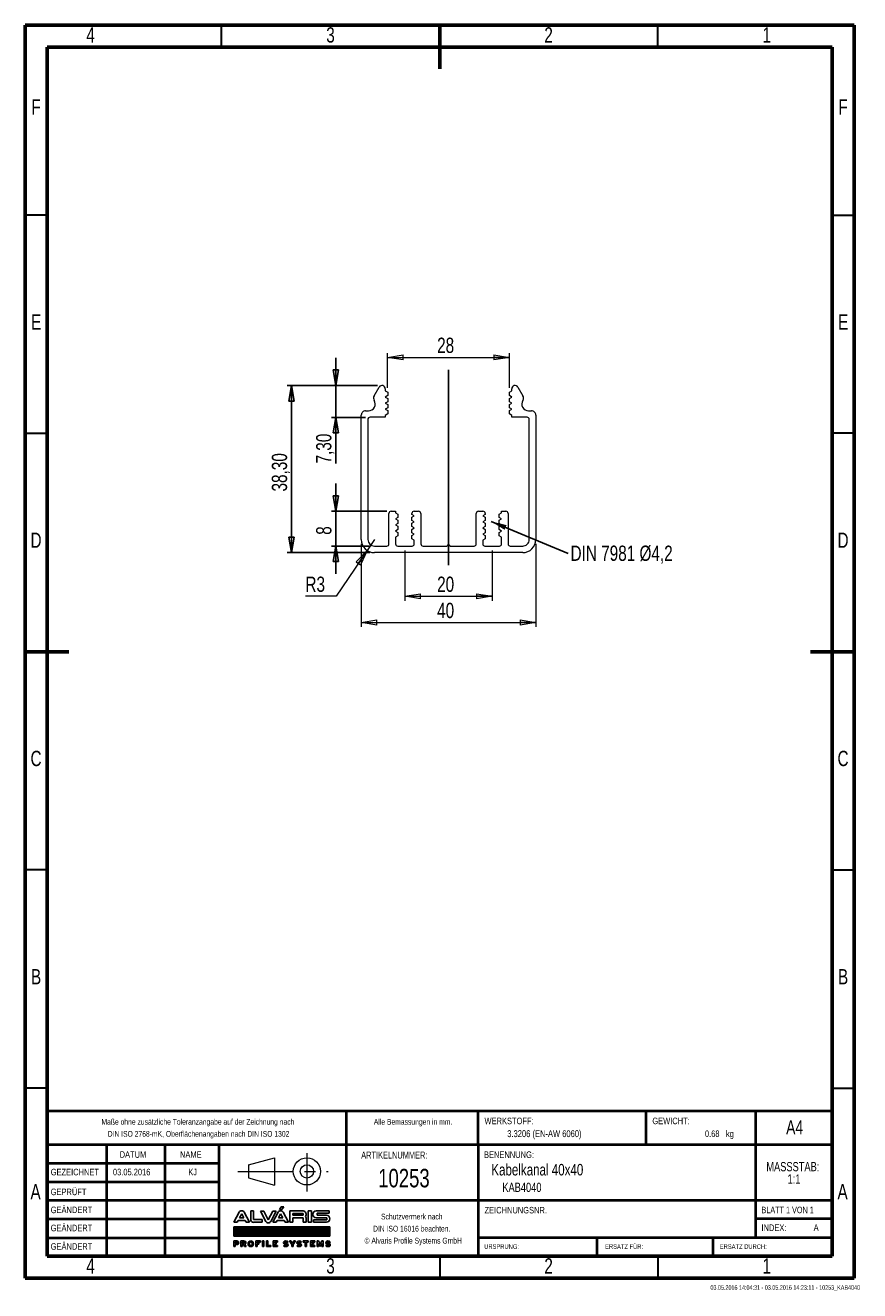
# Model space of a CAD drawing. Header units: millimetres. Extents: x 15 to 206, y 2 to 292.
import ezdxf

# ---------------------------------------------------------------- set-up
doc = ezdxf.new("R2010")
doc.units = ezdxf.units.MM
doc.header["$PDSIZE"] = -1
doc.linetypes.add('CENTERX2', pattern=[20.32, 12.7, -2.54, 2.54, -2.54])
doc.layers.add('FORMAT', color=8, linetype='Continuous')
doc.layers.add('SLD-0', color=179, linetype='Continuous')
doc.styles.add('SLDTEXTSTYLE0', font='TXT', dxfattribs={"width": 0.75})
doc.styles.add('SLDTEXTSTYLE1', font='TXT', dxfattribs={"width": 0.692308})
doc.styles.add('SLDTEXTSTYLE2', font='TXT', dxfattribs={"width": 0.7})
doc.dimstyles.new('SLDDIMSTYLE0', dxfattribs={"dimtxt": 3.5, "dimasz": 3.556, "dimexe": 0, "dimexo": 0.0625, "dimgap": 0.875, "dimtad": 1, "dimrnd": 1e-09, "dimzin": 12, "dimdsep": 46, "dimtxsty": 'SLDTEXTSTYLE0', "dimblk1": 'CLOSED', "dimblk2": 'CLOSED', "dimsah": 1, "dimcen": 0.09, "dimadec": 0, "dimazin": 3, "dimtfac": 1, "dimtofl": 0, "dimtmove": 0, "dimatfit": 3, "dimldrblk": 'CLOSED', "dimfxl": 1, "dimfrac": 2, "dimtolj": 1, "dimtzin": 12, "dimarcsym": 0})
doc.dimstyles.new('SLDDIMSTYLE1', dxfattribs={"dimtxt": 3.5, "dimasz": 3.556, "dimexe": 0, "dimexo": 0.0625, "dimgap": 0.875, "dimtad": 1, "dimrnd": 1e-09, "dimzin": 12, "dimdsep": 46, "dimtxsty": 'SLDTEXTSTYLE0', "dimblk1": 'CLOSED', "dimblk2": 'CLOSED', "dimsah": 1, "dimcen": 0.09, "dimadec": 0, "dimazin": 3, "dimtfac": 1, "dimtmove": 0, "dimatfit": 0, "dimldrblk": 'CLOSED', "dimfxl": 1, "dimfrac": 2, "dimtolj": 1, "dimtzin": 12, "dimarcsym": 0})
doc.dimstyles.new('SLDDIMSTYLE2', dxfattribs={"dimtxt": 3.5, "dimasz": 3.556, "dimexe": 0, "dimexo": 0.0625, "dimgap": 0.875, "dimtad": 1, "dimdec": 0, "dimrnd": 1e-09, "dimzin": 12, "dimdsep": 46, "dimtxsty": 'SLDTEXTSTYLE0', "dimblk1": 'CLOSED', "dimblk2": 'CLOSED', "dimsah": 1, "dimcen": 0.09, "dimadec": 0, "dimazin": 3, "dimtfac": 1, "dimtdec": 0, "dimtofl": 0, "dimtmove": 0, "dimatfit": 3, "dimldrblk": 'CLOSED', "dimfxl": 1, "dimfrac": 2, "dimtolj": 1, "dimtzin": 12, "dimarcsym": 0})
doc.dimstyles.new('SLDDIMSTYLE3', dxfattribs={"dimtxt": 3.5, "dimasz": 3.556, "dimexe": 0, "dimexo": 0.0625, "dimgap": 0.875, "dimtad": 0, "dimtih": 1, "dimtoh": 1, "dimrnd": 1e-09, "dimzin": 12, "dimdsep": 46, "dimtxsty": 'SLDTEXTSTYLE0', "dimblk1": 'CLOSED', "dimblk2": 'CLOSED', "dimsah": 1, "dimcen": 0, "dimadec": 0, "dimazin": 3, "dimtfac": 1, "dimtofl": 0, "dimtmove": 0, "dimatfit": 3, "dimldrblk": 'CLOSED', "dimfxl": 1, "dimfrac": 2, "dimtolj": 1, "dimtzin": 12, "dimarcsym": 0})
doc.dimstyles.new('SLDDIMSTYLE4', dxfattribs={"dimtxt": 0.18, "dimasz": 3.556, "dimexe": 0, "dimexo": 0.0625, "dimgap": 0, "dimtad": 0, "dimtih": 1, "dimtoh": 1, "dimdec": 0, "dimrnd": 1e-09, "dimzin": 0, "dimdsep": 46, "dimtxsty": 'Standard', "dimsah": 1, "dimcen": 0.09, "dimadec": 0, "dimazin": 0, "dimtfac": 3.556, "dimtdec": 0, "dimtofl": 0, "dimtmove": 0, "dimatfit": 3, "dimfxl": 1, "dimfrac": 2, "dimtolj": 1, "dimtzin": 0, "dimarcsym": 0})

# ---------------------------------------------------------------- blocks, each defined once
blk = doc.blocks.new('ALVARIS-LOGO_BL1')
at = {"layer": 'SLD-0', "color": 2, "linetype": 'Continuous'}
for p, q in [((-368.6, 33.5), (-327.7, 110.4)), ((-325.1, 67.6), (-308.8, 98.1)), ((-308.8, 98.1), (-292.6, 67.6)), ((-249, 33.5), (-289.9, 110.4)), ((-239.9, 121.2), (-218.3, 121.2)), ((-239.9, 121.2), (-239.9, 55)), ((-218.3, 121.2), (-218.3, 55)), ((-139.8, 117.8), (-165.3, 117.8)), ((-165.3, 117.8), (-124.3, 40.9)), ((-105.4, 53.2), (-139.8, 117.8)), ((-71, 117.8), (-105.4, 53.2)), ((-45.6, 117.8), (-86.5, 40.9)), ((-71.1, 33.5), (-30.2, 110.4)), ((-45.6, 117.8), (-71, 117.8)), ((-27.6, 67.6), (-11.3, 98.1)), ((-18.5, 130.5), (-6, 152.4)), ((-18.5, 130.5), (-2.9, 130.5)), ((-11.3, 98.1), (4.9, 67.6)), ((-6, 152.4), (14.6, 152.4)), ((-2.9, 130.5), (14.6, 152.4)), ((48.5, 33.5), (7.6, 110.4)), ((59.3, 33.5), (59.3, 121.2)), ((59.3, 121.2), (161.1, 121.2)), ((82.2, 100.8), (82.2, 88)), ((161.1, 100.8), (82.2, 100.8)), ((161.1, 88), (161.1, 100.8)), ((198.5, 33.5), (198.5, 121.2)), ((198.5, 121.2), (224.9, 121.2)), ((224.9, 33.5), (224.9, 121.2)), ((260.8, 121.2), (359.8, 121.2)), ((359.8, 102.2), (267.3, 102.2)), ((267.3, 102.2), (267.3, 88)), ((359.8, 121.2), (359.8, 102.2)), ((-368.6, 33.5), (-343.2, 33.5)), ((-343.2, 33.5), (-335.2, 48.5)), ((-335.2, 48.5), (-282.4, 48.5)), ((-292.6, 67.6), (-325.1, 67.6)), ((-282.4, 48.5), (-274.4, 33.5)), ((-274.4, 33.5), (-249, 33.5)), ((-218.3, 55), (-151.8, 55)), ((-151.8, 33.5), (-218.3, 33.5)), ((-151.8, 55), (-151.8, 33.5)), ((-71.1, 33.5), (-45.7, 33.5)), ((-45.7, 33.5), (-37.7, 48.5)), ((-37.7, 48.5), (15.1, 48.5)), ((4.9, 67.6), (-27.6, 67.6)), ((15.1, 48.5), (23.1, 33.5)), ((23.1, 33.5), (48.5, 33.5)), ((82.2, 33.5), (59.3, 33.5)), ((82.2, 88), (161.1, 88)), ((82.2, 67.6), (82.2, 33.5)), ((82.2, 67.6), (161.1, 67.6)), ((161.1, 67.6), (161.1, 33.5)), ((161.1, 33.5), (184, 33.5)), ((184, 33.5), (184, 67.6)), ((224.9, 33.5), (198.5, 33.5)), ((241.1, 33.5), (241.1, 52.7)), ((241.1, 52.7), (341.3, 52.7)), ((241.1, 33.5), (340, 33.5)), ((341.3, 67.6), (260.8, 67.6)), ((267.3, 88), (340, 88)), ((341.3, 52.7), (341.3, 67.6)), ((-368.6, -1.7), (365.4, -1.7)), ((-368.6, -72.5), (-368.6, -1.7)), ((365.4, -1.7), (-368.6, -1.7)), ((-368.6, -1.7), (-368.6, -72.5)), ((-368.6, -71.5), (-298.8, -1.7)), ((-368.6, -67.5), (-302.8, -1.7)), ((-368.6, -63.6), (-306.7, -1.7)), ((-368.6, -59.6), (-310.7, -1.7)), ((-368.6, -55.7), (-314.6, -1.7)), ((-368.6, -51.7), (-318.6, -1.7)), ((-368.6, -47.8), (-322.5, -1.7)), ((-368.6, -43.8), (-326.5, -1.7)), ((-368.6, -39.9), (-330.5, -1.7)), ((-368.6, -35.9), (-334.4, -1.7)), ((-368.6, -31.9), (-338.4, -1.7)), ((-368.6, -28), (-342.3, -1.7)), ((-368.6, -24), (-346.3, -1.7)), ((-368.6, -20.1), (-350.2, -1.7)), ((-368.6, -16.1), (-354.2, -1.7)), ((-368.6, -12.2), (-358.1, -1.7)), ((-368.6, -8.2), (-362.1, -1.7)), ((-368.6, -4.3), (-366, -1.7)), ((365.4, -72.5), (-368.6, -72.5)), ((-368.6, -72.5), (365.4, -72.5)), ((-365.7, -72.5), (-294.9, -1.7)), ((-361.7, -72.5), (-290.9, -1.7)), ((-357.8, -72.5), (-287, -1.7)), ((-353.8, -72.5), (-283, -1.7)), ((-349.8, -72.5), (-279.1, -1.7)), ((-345.9, -72.5), (-275.1, -1.7)), ((-341.9, -72.5), (-271.2, -1.7)), ((-338, -72.5), (-267.2, -1.7)), ((-334, -72.5), (-263.2, -1.7)), ((-330.1, -72.5), (-259.3, -1.7)), ((-326.1, -72.5), (-255.3, -1.7)), ((-322.2, -72.5), (-251.4, -1.7)), ((-318.2, -72.5), (-247.4, -1.7)), ((-314.3, -72.5), (-243.5, -1.7)), ((-310.3, -72.5), (-239.5, -1.7)), ((-306.4, -72.5), (-235.6, -1.7)), ((-302.4, -72.5), (-231.6, -1.7)), ((-298.5, -72.5), (-227.7, -1.7)), ((-294.5, -72.5), (-223.7, -1.7)), ((-290.5, -72.5), (-219.8, -1.7)), ((-286.6, -72.5), (-215.8, -1.7)), ((-282.6, -72.5), (-211.8, -1.7)), ((-278.7, -72.5), (-207.9, -1.7)), ((-274.7, -72.5), (-203.9, -1.7)), ((-270.8, -72.5), (-200, -1.7)), ((-266.8, -72.5), (-196, -1.7)), ((-262.9, -72.5), (-192.1, -1.7)), ((-258.9, -72.5), (-188.1, -1.7)), ((-255, -72.5), (-184.2, -1.7)), ((-251, -72.5), (-180.2, -1.7)), ((-247.1, -72.5), (-176.3, -1.7)), ((-243.1, -72.5), (-172.3, -1.7)), ((-239.2, -72.5), (-168.4, -1.7)), ((-235.2, -72.5), (-164.4, -1.7)), ((-231.2, -72.5), (-160.5, -1.7)), ((-227.3, -72.5), (-156.5, -1.7)), ((-223.3, -72.5), (-152.5, -1.7)), ((-219.4, -72.5), (-148.6, -1.7)), ((-215.4, -72.5), (-144.6, -1.7)), ((-211.5, -72.5), (-140.7, -1.7)), ((-207.5, -72.5), (-136.7, -1.7)), ((-203.6, -72.5), (-132.8, -1.7)), ((-199.6, -72.5), (-128.8, -1.7)), ((-195.7, -72.5), (-124.9, -1.7)), ((-191.7, -72.5), (-120.9, -1.7)), ((-187.8, -72.5), (-117, -1.7)), ((-183.8, -72.5), (-113, -1.7)), ((-179.8, -72.5), (-109.1, -1.7)), ((-175.9, -72.5), (-105.1, -1.7)), ((-171.9, -72.5), (-101.2, -1.7)), ((-168, -72.5), (-97.2, -1.7)), ((-164, -72.5), (-93.2, -1.7)), ((-160.1, -72.5), (-89.3, -1.7)), ((-156.1, -72.5), (-85.3, -1.7)), ((-152.2, -72.5), (-81.4, -1.7)), ((-148.2, -72.5), (-77.4, -1.7)), ((-144.3, -72.5), (-73.5, -1.7)), ((-140.3, -72.5), (-69.5, -1.7)), ((-136.4, -72.5), (-65.6, -1.7)), ((-132.4, -72.5), (-61.6, -1.7)), ((-128.5, -72.5), (-57.7, -1.7)), ((-124.5, -72.5), (-53.7, -1.7)), ((-120.5, -72.5), (-49.8, -1.7)), ((-116.6, -72.5), (-45.8, -1.7)), ((-112.6, -72.5), (-41.8, -1.7)), ((-108.7, -72.5), (-37.9, -1.7)), ((-104.7, -72.5), (-33.9, -1.7)), ((-100.8, -72.5), (-30, -1.7)), ((-96.8, -72.5), (-26, -1.7)), ((-92.9, -72.5), (-22.1, -1.7)), ((-88.9, -72.5), (-18.1, -1.7)), ((-85, -72.5), (-14.2, -1.7)), ((-81, -72.5), (-10.2, -1.7)), ((-77.1, -72.5), (-6.3, -1.7)), ((-73.1, -72.5), (-2.3, -1.7)), ((-69.2, -72.5), (1.6, -1.7)), ((-65.2, -72.5), (5.6, -1.7)), ((-61.2, -72.5), (9.5, -1.7)), ((-57.3, -72.5), (13.5, -1.7)), ((-53.3, -72.5), (17.5, -1.7)), ((-49.4, -72.5), (21.4, -1.7)), ((-45.4, -72.5), (25.4, -1.7)), ((-41.5, -72.5), (29.3, -1.7)), ((-37.5, -72.5), (33.3, -1.7)), ((-33.6, -72.5), (37.2, -1.7)), ((-29.6, -72.5), (41.2, -1.7)), ((-25.7, -72.5), (45.1, -1.7)), ((-21.7, -72.5), (49.1, -1.7)), ((-17.8, -72.5), (53, -1.7)), ((-13.8, -72.5), (57, -1.7)), ((-9.8, -72.5), (60.9, -1.7)), ((-5.9, -72.5), (64.9, -1.7)), ((-1.9, -72.5), (68.8, -1.7)), ((2, -72.5), (72.8, -1.7)), ((6, -72.5), (76.8, -1.7)), ((9.9, -72.5), (80.7, -1.7)), ((13.9, -72.5), (84.7, -1.7)), ((17.8, -72.5), (88.6, -1.7)), ((21.8, -72.5), (92.6, -1.7)), ((25.7, -72.5), (96.5, -1.7)), ((29.7, -72.5), (100.5, -1.7)), ((33.6, -72.5), (104.4, -1.7)), ((37.6, -72.5), (108.4, -1.7)), ((41.5, -72.5), (112.3, -1.7)), ((45.5, -72.5), (116.3, -1.7)), ((49.5, -72.5), (120.2, -1.7)), ((53.4, -72.5), (124.2, -1.7)), ((57.4, -72.5), (128.1, -1.7)), ((61.3, -72.5), (132.1, -1.7)), ((65.3, -72.5), (136.1, -1.7)), ((69.2, -72.5), (140, -1.7)), ((73.2, -72.5), (144, -1.7)), ((77.1, -72.5), (147.9, -1.7)), ((81.1, -72.5), (151.9, -1.7)), ((85, -72.5), (155.8, -1.7)), ((89, -72.5), (159.8, -1.7)), ((92.9, -72.5), (163.7, -1.7)), ((96.9, -72.5), (167.7, -1.7)), ((100.8, -72.5), (171.6, -1.7)), ((104.8, -72.5), (175.6, -1.7)), ((108.8, -72.5), (179.5, -1.7)), ((112.7, -72.5), (183.5, -1.7)), ((116.7, -72.5), (187.5, -1.7)), ((120.6, -72.5), (191.4, -1.7)), ((124.6, -72.5), (195.4, -1.7)), ((128.5, -72.5), (199.3, -1.7)), ((132.5, -72.5), (203.3, -1.7)), ((136.4, -72.5), (207.2, -1.7)), ((140.4, -72.5), (211.2, -1.7)), ((144.3, -72.5), (215.1, -1.7)), ((148.3, -72.5), (219.1, -1.7)), ((152.2, -72.5), (223, -1.7)), ((156.2, -72.5), (227, -1.7)), ((160.1, -72.5), (230.9, -1.7)), ((164.1, -72.5), (234.9, -1.7)), ((168.1, -72.5), (238.8, -1.7)), ((172, -72.5), (242.8, -1.7)), ((176, -72.5), (246.8, -1.7)), ((179.9, -72.5), (250.7, -1.7)), ((183.9, -72.5), (254.7, -1.7)), ((187.8, -72.5), (258.6, -1.7)), ((191.8, -72.5), (262.6, -1.7)), ((195.7, -72.5), (266.5, -1.7)), ((199.7, -72.5), (270.5, -1.7)), ((203.6, -72.5), (274.4, -1.7)), ((207.6, -72.5), (278.4, -1.7)), ((211.5, -72.5), (282.3, -1.7)), ((215.5, -72.5), (286.3, -1.7)), ((219.5, -72.5), (290.2, -1.7)), ((223.4, -72.5), (294.2, -1.7)), ((227.4, -72.5), (298.1, -1.7)), ((231.3, -72.5), (302.1, -1.7)), ((235.3, -72.5), (306.1, -1.7)), ((239.2, -72.5), (310, -1.7)), ((243.2, -72.5), (314, -1.7)), ((247.1, -72.5), (317.9, -1.7)), ((251.1, -72.5), (321.9, -1.7)), ((255, -72.5), (325.8, -1.7)), ((259, -72.5), (329.8, -1.7)), ((262.9, -72.5), (333.7, -1.7)), ((266.9, -72.5), (337.7, -1.7)), ((270.8, -72.5), (341.6, -1.7)), ((274.8, -72.5), (345.6, -1.7)), ((278.8, -72.5), (349.5, -1.7)), ((282.7, -72.5), (353.5, -1.7)), ((286.7, -72.5), (357.5, -1.7)), ((290.6, -72.5), (361.4, -1.7)), ((294.6, -72.5), (365.4, -1.7)), ((298.5, -72.5), (365.4, -5.6)), ((302.5, -72.5), (365.4, -9.5)), ((306.4, -72.5), (365.4, -13.5)), ((310.4, -72.5), (365.4, -17.4)), ((314.3, -72.5), (365.4, -21.4)), ((318.3, -72.5), (365.4, -25.3)), ((322.2, -72.5), (365.4, -29.3)), ((326.2, -72.5), (365.4, -33.2)), ((330.1, -72.5), (365.4, -37.2)), ((334.1, -72.5), (365.4, -41.1)), ((338.1, -72.5), (365.4, -45.1)), ((342, -72.5), (365.4, -49.1)), ((346, -72.5), (365.4, -53)), ((349.9, -72.5), (365.4, -57)), ((353.9, -72.5), (365.4, -60.9)), ((357.8, -72.5), (365.4, -64.9)), ((361.8, -72.5), (365.4, -68.8)), ((365.4, -1.7), (365.4, -72.5)), ((365.4, -72.5), (365.4, -1.7)), ((-368.6, -108.1), (-368.6, -152.4)), ((-368.6, -108.1), (-345.2, -108.1)), ((-368.6, -152.4), (-359.4, -152.4)), ((-359.4, -127.2), (-359.4, -117.3)), ((-359.4, -117.3), (-346.2, -117.3)), ((-359.4, -127.2), (-346.2, -127.2)), ((-359.4, -152.4), (-359.4, -136.5)), ((-359.4, -136.5), (-345.2, -136.5)), ((-314.5, -108.1), (-314.5, -152.4)), ((-314.5, -108.1), (-291.1, -108.1)), ((-314.5, -152.4), (-305.3, -152.4)), ((-305.3, -127.2), (-305.3, -117.3)), ((-305.3, -117.3), (-292, -117.3)), ((-305.3, -127.2), (-292, -127.2)), ((-305.3, -152.4), (-305.3, -136.5)), ((-305.3, -136.5), (-295.3, -136.5)), ((-295.3, -136.5), (-286.5, -152.4)), ((-275, -152.4), (-286.5, -152.4)), ((-284.6, -134.9), (-275, -152.4)), ((-200.9, -108.1), (-166.2, -108.1)), ((-200.9, -152.4), (-200.9, -108.1)), ((-191.2, -152.4), (-200.9, -152.4)), ((-166.2, -117.3), (-191.2, -117.3)), ((-191.2, -117.3), (-191.2, -124.8)), ((-191.2, -124.8), (-176.7, -124.8)), ((-176.7, -133.5), (-191.2, -133.5)), ((-191.2, -133.5), (-191.2, -152.4)), ((-176.7, -124.8), (-176.7, -133.5)), ((-166.2, -108.1), (-166.2, -117.3)), ((-149.7, -108.1), (-140, -108.1)), ((-149.7, -152.4), (-149.7, -108.1)), ((-140, -152.4), (-149.7, -152.4)), ((-140, -108.1), (-140, -152.4)), ((-119.3, -108.1), (-119.3, -152.4)), ((-109.6, -108.1), (-119.3, -108.1)), ((-119.3, -152.4), (-85.2, -152.4)), ((-109.6, -142.7), (-109.6, -108.1)), ((-85.2, -142.7), (-109.6, -142.7)), ((-85.2, -152.4), (-85.2, -142.7)), ((-68.9, -152.4), (-68.9, -108.1)), ((-68.9, -108.1), (-35, -108.1)), ((-35, -152.4), (-68.9, -152.4)), ((-35, -117.3), (-58.9, -117.3)), ((-58.9, -117.3), (-58.9, -124.8)), ((-58.9, -124.8), (-45.3, -124.8)), ((-45.3, -132.9), (-58.9, -132.9)), ((-58.9, -132.9), (-58.9, -142.7)), ((-58.9, -142.7), (-35, -142.7)), ((-45.3, -124.8), (-45.3, -132.9)), ((-35, -108.1), (-35, -117.3)), ((-35, -142.7), (-35, -152.4)), ((17.6, -139.1), (10.3, -145.2)), ((27, -126.1), (28.9, -126.1)), ((27, -135.3), (28.9, -135.3)), ((38.3, -122.2), (45.7, -116.2)), ((55.9, -108.1), (67.4, -108.1)), ((74.5, -135.1), (55.9, -108.1)), ((67.4, -108.1), (79.2, -127.4)), ((74.5, -152.4), (74.5, -135.1)), ((83.9, -152.4), (74.5, -152.4)), ((79.2, -127.4), (91, -108.1)), ((102.5, -108.1), (83.9, -135.1)), ((83.9, -135.1), (83.9, -152.4)), ((91, -108.1), (102.5, -108.1)), ((120.4, -139.1), (113, -145.2)), ((129.8, -126.1), (131.6, -126.1)), ((129.8, -135.3), (131.6, -135.3)), ((141.1, -122.2), (148.4, -116.2)), ((161.8, -117.3), (161.8, -108.1)), ((161.8, -108.1), (199.3, -108.1)), ((175.8, -117.3), (161.8, -117.3)), ((175.8, -152.4), (175.8, -117.3)), ((185.6, -152.4), (175.8, -152.4)), ((199.3, -117.3), (185.6, -117.3)), ((185.6, -117.3), (185.6, -152.4)), ((199.3, -108.1), (199.3, -117.3)), ((216.2, -152.4), (216.2, -108.1)), ((216.2, -108.1), (250.1, -108.1)), ((250.1, -152.4), (216.2, -152.4)), ((250.1, -117.3), (226.2, -117.3)), ((226.2, -117.3), (226.2, -124.8)), ((226.2, -124.8), (239.8, -124.8)), ((239.8, -132.9), (226.2, -132.9)), ((226.2, -132.9), (226.2, -142.7)), ((226.2, -142.7), (250.1, -142.7)), ((239.8, -124.8), (239.8, -132.9)), ((250.1, -108.1), (250.1, -117.3)), ((250.1, -142.7), (250.1, -152.4)), ((268.4, -152.4), (268.4, -108.1)), ((268.4, -108.1), (278, -108.1)), ((278.4, -152.4), (268.4, -152.4)), ((291.1, -134.4), (278, -108.1)), ((278.4, -127.9), (291.1, -152.4)), ((278.4, -127.9), (278.4, -152.4)), ((291.1, -134.4), (304.2, -108.1)), ((303.8, -127.9), (291.1, -152.4)), ((303.8, -127.9), (303.8, -152.4)), ((303.8, -152.4), (313.8, -152.4)), ((304.2, -108.1), (313.8, -108.1)), ((313.8, -152.4), (313.8, -108.1)), ((340.6, -139.1), (333.2, -145.2)), ((350, -126.1), (351.9, -126.1)), ((350, -135.3), (351.9, -135.3)), ((361.3, -122.2), (368.6, -116.2))]:
    blk.add_line(p, q, dxfattribs=at)
for centre, radius, start, end in [((-308.8, 99.3), 21.9, 30.42764, 149.57236), ((-11.3, 99.3), 21.9, 30.42764, 149.57236), ((156.9, 94.5), 27, 321.76228, 80.96222), ((262.3, 94.4), 26.9, 93.03544, 266.96456), ((-218.3, 55), 21.6, 180, 270), ((-105.4, 52), 21.9, 210.42764, 329.57236), ((161, 61.2), 23.9, 15.46235, 43.90993), ((338.1, 60.7), 27.3, 273.93117, 86.06883), ((-346.2, -122.3), 4.96, 270, 90), ((-345.2, -122.3), 14.2, 270, 90), ((-292, -122.3), 4.96, 270, 90), ((-291.1, -122.3), 14.2, 297.02151, 90), ((28.9, -127.2), 16.5, 226.72744, 270.01421), ((27, -134.2), 16.5, 46.72744, 90.01421), ((131.6, -127.2), 16.5, 226.72744, 270.01421), ((129.8, -134.2), 16.5, 46.72744, 90.01421), ((351.9, -127.2), 16.5, 226.72744, 270.01421), ((350, -134.2), 16.5, 46.72744, 90.01421)]:
    blk.add_arc(centre, radius, start, end, dxfattribs=at)
for centre, major_axis, ratio in [((-239.3, -130.2), (0, 22.2), 0.948396), ((-239.3, -130.1), (0, 13.9), 0.802774)]:
    blk.add_ellipse(centre, major_axis=major_axis, ratio=ratio, dxfattribs=at)
for centre, major_axis, ratio, start_param, end_param in [((27, -122.1), (-16.6, 0), 0.794296, 4.712389, 7.853982), ((28.9, -139.2), (20.9, 0), 0.630369, 3.608164, 4.712389), ((27, -121.9), (-6.28, 0), 0.661774, 4.712389, 7.853982), ((27, -122.1), (-20.9, 0), 0.630369, 3.608164, 4.712389), ((28.9, -139.2), (16.6, 0), 0.794296, 4.712389, 7.853982), ((28.9, -139.5), (6.28, 0), 0.661774, 4.712389, 7.853982), ((129.8, -122.1), (-16.6, 0), 0.794296, 4.712389, 7.853982), ((131.6, -139.2), (20.9, 0), 0.630369, 3.608164, 4.712389), ((129.8, -121.9), (-6.28, 0), 0.661774, 4.712389, 7.853982), ((129.8, -122.1), (-20.9, 0), 0.630369, 3.608164, 4.712389), ((131.6, -139.2), (16.6, 0), 0.794296, 4.712389, 7.853982), ((131.6, -139.5), (6.28, 0), 0.661774, 4.712389, 7.853982), ((350, -122.1), (-16.6, 0), 0.794296, 4.712389, 7.853982), ((351.9, -139.2), (20.9, 0), 0.630369, 3.608164, 4.712389), ((350, -121.9), (-6.28, 0), 0.661774, 4.712389, 7.853982), ((350, -122.1), (-20.9, 0), 0.630369, 3.608164, 4.712389), ((351.9, -139.2), (16.6, 0), 0.794296, 4.712389, 7.853982), ((351.9, -139.5), (6.28, 0), 0.661774, 4.712389, 7.853982)]:
    blk.add_ellipse(centre, major_axis=major_axis, ratio=ratio, start_param=start_param, end_param=end_param, dxfattribs=at)
blk = doc.blocks.new('Block2')
at = {"color": 7, "linetype": 'Continuous', "lineweight": 0}
for p, q in [((276.07, 30.81), (282.06, 32.4)), ((282.06, 32.4), (282.06, 26.16)), ((276.07, 30.81), (276.07, 27.78)), ((276.07, 27.78), (282.06, 26.16))]:
    blk.add_line(p, q, dxfattribs=at)
at = {"color": 7, "linetype": 'CENTERX2', "lineweight": 0}
for p, q in [((289.49, 33.46), (289.49, 24.67)), ((273.66, 29.29), (294.36, 29.29))]:
    blk.add_line(p, q, dxfattribs=at)
at = {"color": 7, "linetype": 'Continuous', "lineweight": 0}
for radius in [3.12, 1.52]:
    blk.add_circle((289.49, 29.29), radius, dxfattribs=at)
blk.add_attdef('AUTOATTR7', (0, 0), '', height=1, dxfattribs=at)
blk = doc.blocks.new('SW_NOTE_0')
at = {"color": 0, "linetype": 'Continuous', "lineweight": 0, "char_height": 2.117, "attachment_point": 2, "style": 'SLDTEXTSTYLE0'}
for s, insert in [('MASSSTAB:', (6.98, 2.73)), ('1:1', (7.25, -0.09))]:
    blk.add_mtext(s, dxfattribs=dict(at, insert=insert))
blk = doc.blocks.new('SW_NOTE_1')
at = {"color": 0, "linetype": 'Continuous', "lineweight": 0, "char_height": 1.3229, "attachment_point": 2, "style": 'SLDTEXTSTYLE2'}
for s, insert in [('Schutzvermerk nach', (8.16, 1.71)), ('DIN ISO 16016 beachten.', (8.15, -1.06)), ('© Alvaris Profile Systems GmbH', (8.5, -3.82))]:
    blk.add_mtext(s, dxfattribs=dict(at, insert=insert))
blk = doc.blocks.new('SW_NOTE_2')
at = {"color": 0, "linetype": 'Continuous', "lineweight": 0, "char_height": 1.3229, "attachment_point": 2, "style": 'SLDTEXTSTYLE2'}
for s, insert in [('Maße ohne zusätzliche Toleranzangabe auf der Zeichnung nach', (25.55, 1.71)), ('DIN ISO 2768-mK, Oberflächenangaben nach DIN ISO 1302', (25.69, -1.06))]:
    blk.add_mtext(s, dxfattribs=dict(at, insert=insert))
blk = doc.blocks.new('_CLOSED')
at = {"color": 0, "linetype": 'ByBlock', "lineweight": -2}
for p, q in [((-1, 0.166667), (0, 0)), ((-1, 0.166667), (-1, -0.166667)), ((0, 0), (-1, -0.166667)), ((0, 0), (-1, 0))]:
    blk.add_line(p, q, dxfattribs=at)
blk = doc.blocks.new('_D')
at = {"color": 7, "linetype": 'Continuous', "lineweight": 0}
for p, q in [((102.02, 171.69), (102.02, 160.19)), ((122.02, 171.69), (122.02, 160.19)), ((102.02, 161.19), (122.02, 161.19))]:
    blk.add_line(p, q, dxfattribs=at)
at = {"color": 7, "linetype": 'Continuous', "lineweight": 0, "xscale": 3.556, "yscale": 3.556, "rotation": 180}
blk.add_blockref('_CLOSED', (102.02, 161.19), dxfattribs=at)
at = {"color": 7, "linetype": 'Continuous', "lineweight": 0, "xscale": 3.556, "yscale": 3.556}
blk.add_blockref('_CLOSED', (122.02, 161.19), dxfattribs=at)
at = {"color": 7, "linetype": 'Continuous', "lineweight": 0, "insert": (109.41, 165.71), "char_height": 3.5, "attachment_point": 1, "style": 'SLDTEXTSTYLE0'}
blk.add_mtext('20', dxfattribs=at)
blk = doc.blocks.new('_D_1')
at = {"layer": 'FORMAT'}
for p, q in [((95.77, 209.49), (75.02, 209.49)), ((76.02, 209.49), (76.02, 171.19)), ((94.02, 171.19), (75.02, 171.19))]:
    blk.add_line(p, q, dxfattribs=at)
at = {"layer": 'FORMAT', "xscale": 3.556, "yscale": 3.556}
for p, rotation in [((76.02, 209.49), 90), ((76.02, 171.19), 270)]:
    blk.add_blockref('_CLOSED', p, dxfattribs=dict(at, rotation=rotation))
at = {"layer": 'FORMAT', "insert": (71.51, 185.2), "char_height": 3.5, "attachment_point": 1, "rotation": 90, "style": 'SLDTEXTSTYLE0'}
blk.add_mtext('38,30', dxfattribs=at)
blk = doc.blocks.new('_D_2')
at = {"layer": 'FORMAT'}
for p, q in [((86.18, 209.49), (86.18, 215.84)), ((95.77, 209.49), (85.18, 209.49)), ((86.18, 209.49), (86.18, 202.19)), ((93.02, 202.19), (85.18, 202.19)), ((86.18, 202.19), (86.18, 191.62))]:
    blk.add_line(p, q, dxfattribs=at)
at = {"layer": 'FORMAT', "xscale": 3.556, "yscale": 3.556}
for p, rotation in [((86.18, 209.49), 269.9999836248), ((86.18, 202.19), 89.9999836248)]:
    blk.add_blockref('_CLOSED', p, dxfattribs=dict(at, rotation=rotation))
at = {"layer": 'FORMAT', "insert": (81.67, 191.62), "char_height": 3.5, "attachment_point": 1, "rotation": 90, "style": 'SLDTEXTSTYLE0'}
blk.add_mtext('7,30', dxfattribs=at)
blk = doc.blocks.new('_D_3')
at = {"color": 7, "linetype": 'Continuous', "lineweight": 0}
for p, q in [((92.02, 173.19), (92.02, 154.19)), ((132.02, 173.19), (132.02, 154.19)), ((92.02, 155.19), (132.02, 155.19))]:
    blk.add_line(p, q, dxfattribs=at)
at = {"color": 7, "linetype": 'Continuous', "lineweight": 0, "xscale": 3.556, "yscale": 3.556}
for p, rotation in [((92.02, 155.19, 500), 179.9999979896), ((132.02, 155.19, 500), 359.9999979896)]:
    blk.add_blockref('_CLOSED', p, dxfattribs=dict(at, rotation=rotation))
at = {"color": 7, "linetype": 'Continuous', "lineweight": 0, "insert": (109.41, 159.71), "char_height": 3.5, "attachment_point": 1, "rotation": 360, "style": 'SLDTEXTSTYLE0'}
blk.add_mtext('40', dxfattribs=at)
blk = doc.blocks.new('_D_4')
at = {"color": 7, "linetype": 'Continuous', "lineweight": 0}
for p, q in [((98.07, 208.93), (98.07, 216.93)), ((98.07, 215.93), (125.97, 215.93)), ((125.97, 208.93), (125.97, 216.93))]:
    blk.add_line(p, q, dxfattribs=at)
at = {"color": 7, "linetype": 'Continuous', "lineweight": 0, "xscale": 3.556, "yscale": 3.556, "rotation": 180}
blk.add_blockref('_CLOSED', (98.07, 215.93, 500), dxfattribs=at)
at = {"color": 7, "linetype": 'Continuous', "lineweight": 0, "xscale": 3.556, "yscale": 3.556}
blk.add_blockref('_CLOSED', (125.97, 215.93, 500), dxfattribs=at)
at = {"color": 7, "linetype": 'Continuous', "lineweight": 0, "insert": (109.41, 220.45), "char_height": 3.5, "attachment_point": 1, "style": 'SLDTEXTSTYLE0'}
blk.add_mtext('28', dxfattribs=at)
blk = doc.blocks.new('_D_5')
at = {"color": 7, "linetype": 'Continuous', "lineweight": 0}
for p, q in [((95.02, 174.19), (93.34, 171.71)), ((93.34, 171.71), (86.23, 161.19)), ((86.23, 161.19), (79.22, 161.19))]:
    blk.add_line(p, q, dxfattribs=at)
at = {"color": 7, "linetype": 'Continuous', "lineweight": 0, "xscale": 3.556, "yscale": 3.556, "rotation": 55.9092257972}
blk.add_blockref('_CLOSED', (93.34, 171.71, 500), dxfattribs=at)
at = {"color": 7, "linetype": 'Continuous', "lineweight": 0, "insert": (79.22, 165.71), "char_height": 3.5, "attachment_point": 1, "style": 'SLDTEXTSTYLE0'}
blk.add_mtext('R3', dxfattribs=at)
blk = doc.blocks.new('_D_6')
at = {"layer": 'FORMAT'}
for p, q in [((86.18, 180.69), (86.18, 187.04)), ((97.87, 180.69), (85.18, 180.69)), ((86.18, 180.69), (86.18, 172.69)), ((94.02, 172.69), (85.18, 172.69)), ((86.18, 172.69), (86.18, 166.34))]:
    blk.add_line(p, q, dxfattribs=at)
at = {"layer": 'FORMAT', "xscale": 3.556, "yscale": 3.556}
for p, rotation in [((86.18, 180.69, 500), 270.0000201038), ((86.18, 172.69, 500), 90.0000201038)]:
    blk.add_blockref('_CLOSED', p, dxfattribs=dict(at, rotation=rotation))
at = {"layer": 'FORMAT', "insert": (81.67, 175.28), "char_height": 3.5, "attachment_point": 1, "rotation": 90, "style": 'SLDTEXTSTYLE0'}
blk.add_mtext('8', dxfattribs=at)
blk = doc.blocks.new('SW_NOTE_3')
at = {"layer": 'FORMAT', "color": 0, "insert": (0.56, 1.81), "char_height": 3.5, "attachment_point": 1, "style": 'SLDTEXTSTYLE0'}
blk.add_mtext('DIN 7981 Ø4,2', dxfattribs=at)

msp = doc.modelspace()

# ---------------------------------------------------------------- linework, layer by layer
at = {"color": 7, "linetype": 'Continuous', "lineweight": 60}
for p, q in [((205, 292), (15, 292)), ((15, 292), (15, 5)), ((110, 282), (110, 292)), ((205, 5), (205, 292)), ((20, 287), (200, 287)), ((20, 10), (20, 287)), ((200, 287), (200, 10)), ((15, 148.5), (25, 148.5)), ((195, 148.5), (205, 148.5)), ((20, 10), (200, 10)), ((15, 5), (205, 5))]:
    msp.add_line(p, q, dxfattribs=at)
at = {"color": 7, "linetype": 'Continuous', "lineweight": 30}
for p, q in [((60, 287), (60, 292)), ((160, 287), (160, 292)), ((20, 248.5), (15, 248.5)), ((200, 248.5), (205, 248.5)), ((20, 198.5), (15, 198.5)), ((200, 198.651), (205, 198.651)), ((20, 98.5), (15, 98.5)), ((200, 98.5), (205, 98.5)), ((20, 48.5), (15, 48.5)), ((200, 48.5), (205, 48.5)), ((60, 10), (60, 5)), ((110, 10), (110, 5)), ((160, 10), (160, 5))]:
    msp.add_line(p, q, dxfattribs=at)
at = {"color": 7, "linetype": 'Continuous', "lineweight": 15}
for p, q in [((94.959, 207.115), (96.115, 209.118)), ((97.518, 208.742), (97.518, 208.247)), ((126.531, 208.247), (126.531, 208.742)), ((127.934, 209.118), (129.091, 207.115)), ((97.518, 208.247), (98.075, 207.926)), ((98.075, 207.161), (97.525, 206.844)), ((97.525, 206.844), (98.075, 206.526)), ((98.075, 207.926), (98.075, 207.161)), ((98.075, 206.526), (98.075, 205.761)), ((125.975, 207.926), (126.531, 208.247)), ((125.975, 207.161), (125.975, 207.926)), ((126.525, 206.844), (125.975, 207.161)), ((125.975, 206.526), (126.525, 206.844)), ((125.975, 205.761), (125.975, 206.526)), ((93.025, 203.694), (93.675, 203.694)), ((98.075, 202.961), (97.524, 202.643)), ((98.075, 205.761), (97.525, 205.444)), ((97.525, 205.444), (98.075, 205.126)), ((98.075, 204.361), (97.525, 204.044)), ((97.525, 204.044), (98.075, 203.726)), ((98.075, 205.126), (98.075, 204.361)), ((98.075, 203.726), (98.075, 202.961)), ((126.525, 205.444), (125.975, 205.761)), ((125.975, 205.126), (126.525, 205.444)), ((125.975, 204.361), (125.975, 205.126)), ((126.525, 204.044), (125.975, 204.361)), ((125.975, 203.726), (126.525, 204.044)), ((125.975, 202.961), (125.975, 203.726)), ((126.525, 202.643), (125.975, 202.961)), ((130.375, 203.694), (131.025, 203.694)), ((92.025, 174.194), (92.025, 202.694)), ((93.525, 201.694), (93.525, 174.194)), ((97.523, 202.194), (94.025, 202.194)), ((97.524, 202.643), (97.523, 202.194)), ((126.526, 202.194), (126.525, 202.643)), ((130.025, 202.194), (126.526, 202.194)), ((130.525, 174.194), (130.525, 201.694)), ((132.025, 202.694), (132.025, 174.194)), ((98.375, 173.194), (98.375, 180.194)), ((98.875, 180.694), (99.875, 180.694)), ((99.875, 180.694), (99.875, 180.344)), ((99.875, 180.344), (100.425, 180.026)), ((100.425, 180.026), (100.425, 179.261)), ((103.625, 179.961), (103.625, 180.194)), ((104.175, 179.644), (103.625, 179.961)), ((104.125, 180.694), (105.175, 180.694)), ((105.675, 180.194), (105.675, 173.194)), ((118.375, 173.194), (118.375, 180.194)), ((118.875, 180.694), (119.925, 180.694)), ((120.425, 179.961), (119.875, 179.644)), ((120.425, 180.194), (120.425, 179.961)), ((123.625, 180.026), (124.175, 180.344)), ((123.625, 179.261), (123.625, 180.026)), ((124.175, 180.694), (125.175, 180.694)), ((124.175, 180.344), (124.175, 180.694)), ((125.675, 180.194), (125.675, 173.194)), ((100.425, 179.261), (99.875, 178.944)), ((99.875, 178.944), (100.425, 178.626)), ((100.425, 177.861), (99.875, 177.544)), ((99.875, 177.544), (100.425, 177.226)), ((100.425, 178.626), (100.425, 177.861)), ((100.425, 177.226), (100.425, 176.461)), ((103.625, 179.326), (104.175, 179.644)), ((103.625, 178.561), (103.625, 179.326)), ((104.175, 178.244), (103.625, 178.561)), ((103.625, 177.926), (104.175, 178.244)), ((103.625, 177.161), (103.625, 177.926)), ((104.175, 176.844), (103.625, 177.161)), ((103.625, 176.526), (104.175, 176.844)), ((119.875, 179.644), (120.425, 179.326)), ((120.425, 178.561), (119.875, 178.244)), ((119.875, 178.244), (120.425, 177.926)), ((120.425, 177.161), (119.875, 176.844)), ((119.875, 176.844), (120.425, 176.526)), ((120.425, 179.326), (120.425, 178.561)), ((120.425, 177.926), (120.425, 177.161)), ((124.175, 178.944), (123.625, 179.261)), ((123.625, 178.626), (124.175, 178.944)), ((123.625, 177.861), (123.625, 178.626)), ((124.175, 177.544), (123.625, 177.861)), ((123.625, 177.226), (124.175, 177.544)), ((123.625, 176.461), (123.625, 177.226)), ((100.425, 176.461), (99.875, 176.144)), ((99.875, 176.144), (100.425, 175.826)), ((100.425, 175.061), (99.875, 174.744)), ((99.875, 174.744), (99.875, 173.194)), ((100.425, 175.826), (100.425, 175.061)), ((103.625, 175.761), (103.625, 176.526)), ((104.175, 175.444), (103.625, 175.761)), ((103.625, 175.126), (104.175, 175.444)), ((103.625, 174.361), (103.625, 175.126)), ((104.175, 174.044), (103.625, 174.361)), ((104.175, 173.194), (104.175, 174.044)), ((120.425, 175.761), (119.875, 175.444)), ((119.875, 175.444), (120.425, 175.126)), ((120.425, 174.361), (119.875, 174.044)), ((119.875, 174.044), (119.875, 173.194)), ((120.425, 176.526), (120.425, 175.761)), ((120.425, 175.126), (120.425, 174.361)), ((124.175, 176.144), (123.625, 176.461)), ((123.625, 175.826), (124.175, 176.144)), ((123.625, 175.061), (123.625, 175.826)), ((124.175, 174.744), (123.625, 175.061)), ((124.175, 173.194), (124.175, 174.744)), ((95.025, 172.694), (97.875, 172.694)), ((129.025, 171.194), (95.025, 171.194)), ((100.375, 172.694), (103.675, 172.694)), ((106.175, 172.694), (111.678, 172.694)), ((112.371, 172.694), (117.875, 172.694)), ((120.375, 172.694), (123.675, 172.694)), ((126.175, 172.694), (129.025, 172.694))]:
    msp.add_line(p, q, dxfattribs=at)
at = {"color": 7, "linetype": 'Continuous', "lineweight": 40}
for p, q in [((20, 65.25), (20, 10)), ((200, 43.263), (20, 43.263)), ((20, 43.263), (20, 10)), ((88.645, 35.5), (88.645, 43.263)), ((118.8, 35.5), (118.8, 43.263)), ((157.357, 35.5), (157.357, 43.263)), ((182.443, 35.5), (182.443, 43.263)), ((118.8, 35.5), (20, 35.5)), ((33.596, 35.5), (33.596, 10)), ((46.991, 35.5), (46.991, 10)), ((59.403, 35.5), (59.403, 10)), ((88.645, 10), (88.645, 35.5)), ((118.8, 35.5), (118.8, 10)), ((182.443, 35.5), (118.8, 35.5)), ((182.443, 14.325), (182.443, 35.5)), ((200, 35.5), (182.443, 35.5)), ((59.403, 31.25), (20, 31.25)), ((59.403, 27), (20, 27)), ((200, 22.75), (20, 22.75)), ((59.403, 18.475), (20, 18.475)), ((200, 18.575), (182.443, 18.575)), ((20, 14.25), (59.403, 14.25)), ((200, 14.25), (118.8, 14.25)), ((146.129, 10), (146.129, 14.25)), ((172.682, 10), (172.682, 14.25))]:
    msp.add_line(p, q, dxfattribs=at)
at = {"color": 7, "linetype": 'Continuous', "lineweight": 0}
msp.add_line((118.8, 14.25), (200, 14.25), dxfattribs=at)
at = {"color": 7, "linetype": 'Continuous', "lineweight": 15}
for centre, radius, start, end in [((96.766, 208.742), 0.752, 0.00123, 149.99995), ((127.283, 208.742), 0.752, 29.9999, 179.99891), ((93.675, 205.244), 1.55, 270.00006, 32.52651), ((95.825, 206.615), 1, 149.99987, 212.52652), ((130.375, 205.244), 1.55, 147.47347, 269.99998), ((128.225, 206.615), 1, 327.47346, 30.00007), ((93.025, 202.694), 1, 89.99994, 180.00006), ((131.025, 202.694), 1, 359.99994, 90.00011), ((94.025, 201.694), 0.5, 90, 180.00011), ((130.025, 201.694), 0.5, 0, 90), ((98.875, 180.194), 0.5, 90, 180), ((104.125, 180.194), 0.5, 90, 180), ((105.175, 180.194), 0.5, 0, 90), ((118.875, 180.194), 0.5, 90, 180), ((119.925, 180.194), 0.5, 0, 90), ((125.175, 180.194), 0.5, 0, 90), ((95.025, 174.194), 3, 180, 269.99981), ((95.025, 174.194), 1.5, 180, 269.99954), ((129.025, 174.194), 3, 270, 0), ((129.025, 174.194), 1.5, 269.99962, 0), ((97.875, 173.194), 0.5, 269.99966, 0), ((100.375, 173.194), 0.5, 180, 270), ((103.675, 173.194), 0.5, 270, 0), ((106.175, 173.194), 0.5, 180, 269.99977), ((112.025, 172.644), 0.35, 8.21225, 171.78775), ((117.875, 173.194), 0.5, 270, 0), ((120.375, 173.194), 0.5, 180, 270), ((123.675, 173.194), 0.5, 270, 0), ((126.175, 173.194), 0.5, 180, 270)]:
    msp.add_arc(centre, radius, start, end, dxfattribs=at)
at = {"color": 7, "linetype": 'Continuous', "lineweight": 0}
msp.add_point((200, 46.224), dxfattribs=at)
at = {"layer": 'FORMAT'}
msp.add_line((112.039, 168.305), (112.039, 213.077), dxfattribs=at)

# ---------------------------------------------------------------- block references
at = {"color": 7, "linetype": 'Continuous', "lineweight": 0}
for name, p in [('SW_NOTE_2', (29.024, 39.767)), ('SW_NOTE_0', (183.974, 28.867)), ('SW_NOTE_1', (95.436, 18.055))]:
    msp.add_blockref(name, p, dxfattribs=at)
at = {"color": 7, "linetype": 'Continuous'}
msp.add_blockref('Block2', (-209.927, 0.164), dxfattribs=at)
at = {"layer": 'FORMAT'}
msp.add_blockref('SW_NOTE_3', (139.438, 171), dxfattribs=at)
at = {"layer": 'FORMAT', "xscale": 0.03, "yscale": 0.03, "zscale": 0.03}
msp.add_blockref('ALVARIS-LOGO_BL1', (73.869, 16.777), dxfattribs=at)

# ---------------------------------------------------------------- texts
at = {"color": 7, "linetype": 'Continuous', "lineweight": 0}
for s, insert, char_height, attachment_point, style in [('4', (29.965, 291.549), 3.5, 2, 'SLDTEXTSTYLE0'), ('3', (84.965, 291.549), 3.5, 2, 'SLDTEXTSTYLE0'), ('2', (134.965, 291.549), 3.5, 2, 'SLDTEXTSTYLE0'), ('1', (184.965, 291.549), 3.5, 2, 'SLDTEXTSTYLE0'), ('F', (17.464, 275.049), 3.5, 2, 'SLDTEXTSTYLE0'), ('F', (202.464, 275.049), 3.5, 2, 'SLDTEXTSTYLE0'), ('E', (17.506, 225.799), 3.5, 2, 'SLDTEXTSTYLE0'), ('E', (202.506, 225.799), 3.5, 2, 'SLDTEXTSTYLE0'), ('D', (17.46, 175.799), 3.5, 2, 'SLDTEXTSTYLE0'), ('D', (202.46, 175.799), 3.5, 2, 'SLDTEXTSTYLE0'), ('C', (17.464, 125.799), 3.5, 2, 'SLDTEXTSTYLE0'), ('C', (202.464, 125.799), 3.5, 2, 'SLDTEXTSTYLE0'), ('B', (17.473, 75.799), 3.5, 2, 'SLDTEXTSTYLE0'), ('B', (202.473, 75.799), 3.5, 2, 'SLDTEXTSTYLE0'), ('Alle Bemassungen in mm.', (103.894, 41.472), 1.32292, 2, 'SLDTEXTSTYLE2'), ('WERKSTOFF:', (120.274, 41.761), 1.5, 1, 'SLDTEXTSTYLE0'), ('GEWICHT:', (158.753, 41.76), 1.4986, 1, 'SLDTEXTSTYLE0'), ('A4', (191.366, 41.128), 3.175, 2, 'SLDTEXTSTYLE0'), ('3.3206 (EN-AW 6060)', (142.512, 38.887), 1.5875, 3, 'SLDTEXTSTYLE0'), ('0.68', (174.145, 38.823), 1.4986, 3, 'SLDTEXTSTYLE0'), ('kg', (175.627, 38.823), 1.4986, 1, 'SLDTEXTSTYLE0'), ('DATUM', (36.633, 34.066), 1.5, 1, 'SLDTEXTSTYLE0'), ('NAME', (50.463, 34.066), 1.5, 1, 'SLDTEXTSTYLE0'), ('ARTIKELNUMMER:', (99.597, 33.981), 1.5875, 2, 'SLDTEXTSTYLE2'), ('BENENNUNG:', (120.156, 34.025), 1.5, 1, 'SLDTEXTSTYLE0'), ('GEZEICHNET', (20.83, 30.048), 1.5, 1, 'SLDTEXTSTYLE0'), ('03.05.2016', (35.09, 30.048), 1.5, 1, 'SLDTEXTSTYLE0'), ('KJ', (53.368, 30.048), 1.5, 2, 'SLDTEXTSTYLE0'), ('10253', (95.897, 30.031), 4.2333, 1, 'SLDTEXTSTYLE0'), ('Kabelkanal 40x40', (121.826, 31.162), 2.64583, 1, 'SLDTEXTSTYLE0'), ('A', (17.36, 26.549), 3.5, 2, 'SLDTEXTSTYLE0'), ('KAB4040', (124.36, 26.853), 2.1167, 1, 'SLDTEXTSTYLE0'), ('A', (202.36, 26.549), 3.5, 2, 'SLDTEXTSTYLE0'), ('GEPRÜFT', (20.819, 25.505), 1.5, 1, 'SLDTEXTSTYLE0'), ('GEÄNDERT', (20.822, 21.38), 1.5, 1, 'SLDTEXTSTYLE0'), ('ZEICHNUNGSNR.', (120.279, 21.317), 1.5, 1, 'SLDTEXTSTYLE0'), ('BLATT 1 VON 1', (183.765, 21.367), 1.5, 1, 'SLDTEXTSTYLE1'), ('GEÄNDERT', (20.822, 17.239), 1.5, 1, 'SLDTEXTSTYLE0'), ('INDEX:', (183.765, 17.304), 1.5, 1, 'SLDTEXTSTYLE0'), ('A', (195.727, 17.304), 1.5, 1, 'SLDTEXTSTYLE0'), ('GEÄNDERT', (20.822, 13.004), 1.5, 1, 'SLDTEXTSTYLE0'), ('URSPRUNG:', (120.202, 12.756), 1.0583, 1, 'SLDTEXTSTYLE0'), ('ERSATZ FÜR:', (147.922, 12.756), 1.05833, 1, 'SLDTEXTSTYLE0'), ('ERSATZ DURCH:', (174.204, 12.756), 1.05833, 1, 'SLDTEXTSTYLE0'), ('4', (29.965, 9.549), 3.5, 2, 'SLDTEXTSTYLE0'), ('3', (84.965, 9.549), 3.5, 2, 'SLDTEXTSTYLE0'), ('2', (134.965, 9.549), 3.5, 2, 'SLDTEXTSTYLE0'), ('1', (184.965, 9.549), 3.5, 2, 'SLDTEXTSTYLE0'), ('03.05.2016 14:04:31 - 03.05.2016 14:23:11 - 10253_KAB4040', (206.356, 3.379), 1.05833, 3, 'SLDTEXTSTYLE2')]:
    msp.add_mtext(s, dxfattribs=dict(at, insert=insert, char_height=char_height, attachment_point=attachment_point, style=style))

# ---------------------------------------------------------------- dimensions: what is measured, and where the dimension line sits
for base, p1, p2, dimstyle, picture, middle in [((125.975, 215.934), (98.075, 207.926), (125.975, 207.926), 'SLDDIMSTYLE2', '_D_4', (111.995, 215.934)), ((122.025, 161.194), (102.025, 172.694), (122.025, 172.694), 'SLDDIMSTYLE0', '_D', (111.995, 161.194))]:
    dim = msp.add_linear_dim(base=base, p1=p1, p2=p2, dimstyle=dimstyle, dxfattribs=at)
    dim.commit()
    dim.dimension.update_dxf_attribs({"geometry": picture, "text_midpoint": middle, "dimtype": 160})
dim = msp.add_radius_dim(center=(95.025, 174.194), mpoint=(93.343, 171.709), dimstyle='SLDDIMSTYLE3', dxfattribs=at)
dim.commit()
dim.dimension.update_dxf_attribs({"geometry": '_D_5', "text_midpoint": (81.928, 163.972), "dimtype": 164})
dim = msp.add_linear_dim(base=(132.025, 155.194), p1=(92.025, 174.194), p2=(132.025, 174.194), angle=360, dimstyle='SLDDIMSTYLE0', dxfattribs=at)
dim.commit()
dim.dimension.update_dxf_attribs({"geometry": '_D_3', "text_midpoint": (111.995, 155.194), "dimtype": 160})
at = {"layer": 'FORMAT'}
for base, p1, p2, angle, dimstyle, picture, middle in [((86.183, 202.194), (96.766, 209.494), (94.025, 202.194), 89.99998, 'SLDDIMSTYLE1', '_D_2', (86.183, 196.148)), ((76.025, 171.194), (96.766, 209.494), (95.025, 171.194), 90, 'SLDDIMSTYLE0', '_D_1', (76.025, 191.018)), ((86.183, 172.694), (98.875, 180.694), (95.025, 172.694), 270.00002, 'SLDDIMSTYLE1', '_D_6', (86.183, 176.575))]:
    dim = msp.add_linear_dim(base=base, p1=p1, p2=p2, angle=angle, dimstyle=dimstyle, dxfattribs=at)
    dim.commit()
    dim.dimension.update_dxf_attribs({"geometry": picture, "text_midpoint": middle, "dimtype": 160})

# ---------------------------------------------------------------- leaders
msp.add_leader([(121.816, 178.332), (139.438, 171)], dimstyle='SLDDIMSTYLE4', dxfattribs=at)

doc.saveas('drawing.dxf')
